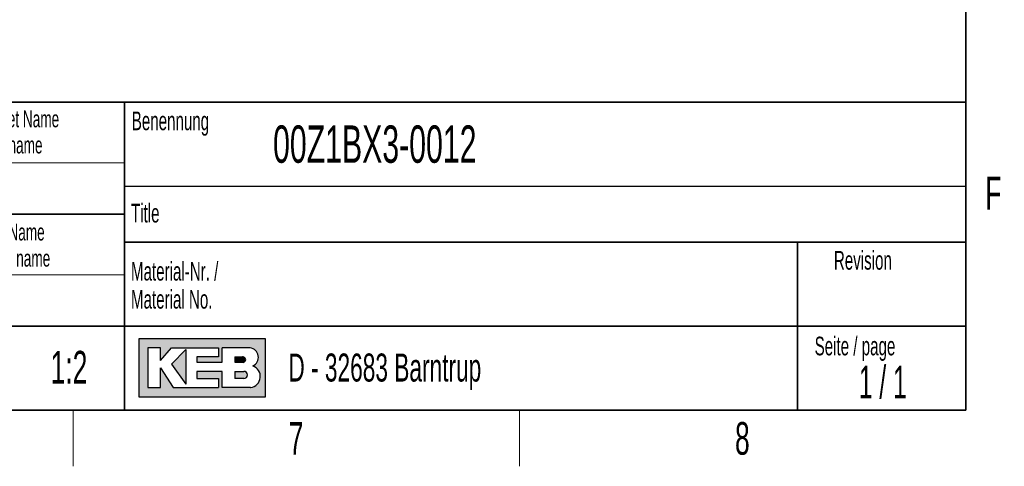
# Model space of a CAD drawing. Header units: millimetres. Extents: x 5 to 418, y 2 to 292.
# Tile 27 of 35: x 307 to 412, y 6 to 54. Entities that reach past the tile are written whole.
import ezdxf

# ---------------------------------------------------------------- set-up
doc = ezdxf.new("R2010")
doc.units = ezdxf.units.MM
doc.layers.add('SLD-0', color=7, linetype='Continuous')
doc.styles.add('SLDTEXTSTYLE0', font='TXT', dxfattribs={"width": 0.605})
doc.styles.add('SLDTEXTSTYLE1', font='TXT', dxfattribs={"width": 0.563})

# ---------------------------------------------------------------- blocks, each defined once
blk = doc.blocks.new('SW_NOTE_0_3')
at = {"layer": 'SLD-0', "color": 0, "char_height": 2, "attachment_point": 1, "style": 'SLDTEXTSTYLE0'}
for s, insert in [('Material-Nr. /', (0, 2.5781354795)), ('Material No.', (0, -0.4218645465))]:
    blk.add_mtext(s, dxfattribs=dict(at, insert=insert))
blk = doc.blocks.new('SW_NOTE_0_4')
at = {"layer": 'SLD-0', "color": 0, "char_height": 1.8, "attachment_point": 2, "style": 'SLDTEXTSTYLE0'}
for s, insert in [('Gezeichnet Name', (9.703125, 2.3203219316)), ('Drawn name', (9.6193750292, -0.4796779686))]:
    blk.add_mtext(s, dxfattribs=dict(at, insert=insert))
blk = doc.blocks.new('SW_NOTE_0_14')
at = {"layer": 'SLD-0', "color": 0, "char_height": 1.8, "attachment_point": 2, "style": 'SLDTEXTSTYLE0'}
for s, insert in [('Geprüft Name', (7.621875, 2.3203219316)), ('Approved name', (7.6459372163, -0.4796779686))]:
    blk.add_mtext(s, dxfattribs=dict(at, insert=insert))

msp = doc.modelspace()

# ---------------------------------------------------------------- hatches: boundary and pattern name
at = {"linetype": 'Continuous'}
h = msp.add_hatch(color=7, dxfattribs=at)
h.paths.add_polyline_path([(319.519086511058, 13.45626988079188), (333.083981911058, 13.45626988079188), (333.083981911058, 19.65736492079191), (319.519086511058, 19.65736492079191)], flags=0)
edge = h.paths.add_edge_path(flags=0)
edge.add_arc((331.3188604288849, 15.61738520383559), 1.20464082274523, -81.72003226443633, 70.1709600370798, ccw=False)
edge.add_line((331.4923410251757, 14.42530131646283), (331.480008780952, 14.42519098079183))
edge.add_line((331.480008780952, 14.42519098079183), (328.4331606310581, 14.42519098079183))
edge.add_line((328.4331606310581, 14.42519098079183), (328.4331606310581, 16.16924896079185))
edge.add_line((328.4331606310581, 16.16924896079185), (325.7201815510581, 16.16924896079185))
edge.add_line((325.7201815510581, 16.16924896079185), (325.7201815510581, 15.39411208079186))
edge.add_line((325.7201815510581, 15.39411208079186), (328.0455921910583, 15.39411208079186))
edge.add_line((328.0455921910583, 15.39411208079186), (328.0455921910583, 14.42519098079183))
edge.add_line((328.0455921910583, 14.42519098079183), (323.2009866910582, 14.42519098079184))
edge.add_line((323.2009866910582, 14.42519098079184), (321.8444971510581, 16.55681740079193))
edge.add_line((321.8444971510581, 16.55681740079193), (321.8444971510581, 14.42519098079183))
edge.add_line((321.8444971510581, 14.42519098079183), (320.4880076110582, 14.42519098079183))
edge.add_line((320.4880076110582, 14.42519098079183), (320.4880076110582, 18.68844382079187))
edge.add_line((320.4880076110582, 18.68844382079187), (321.8444971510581, 18.68844382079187))
edge.add_line((321.8444971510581, 18.68844382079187), (321.8444971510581, 17.33195428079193))
edge.add_line((321.8444971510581, 17.33195428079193), (323.0072024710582, 18.68844382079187))
edge.add_line((323.0072024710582, 18.68844382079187), (328.0455921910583, 18.68844382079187))
edge.add_line((328.0455921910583, 18.68844382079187), (328.0455921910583, 17.71952272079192))
edge.add_line((328.0455921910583, 17.71952272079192), (325.7201815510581, 17.71952272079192))
edge.add_line((325.7201815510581, 17.71952272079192), (325.7201815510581, 17.13817006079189))
edge.add_line((325.7201815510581, 17.13817006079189), (328.4331606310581, 17.13817006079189))
edge.add_line((328.4331606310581, 17.13817006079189), (328.4331606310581, 18.68844382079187))
edge.add_line((328.4331606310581, 18.68844382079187), (331.4242487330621, 18.68844382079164))
edge.add_line((331.4242487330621, 18.68844382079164), (331.4256482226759, 18.68844382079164))
edge.add_line((331.4256482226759, 18.68844382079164), (331.4259454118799, 18.68845828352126))
edge.add_arc((331.2860949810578, 17.67430640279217), 1.023749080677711, -64.45894120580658, 82.14849338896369, ccw=False)
msp.add_hatch(color=7, dxfattribs=at).paths.add_polyline_path([(324.5574762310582, 14.81275942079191), (324.557476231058, 18.49465960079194), (323.0072024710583, 16.94438584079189)], flags=0)
h = msp.add_hatch(color=7, dxfattribs=at)
edge = h.paths.add_edge_path(flags=0)
edge.add_line((329.7896501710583, 17.13817006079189), (330.6013652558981, 17.13817006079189))
edge.add_arc((330.6568434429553, 17.42884639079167), 0.2959232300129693, 259.1945394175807, 460.8054605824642)
edge.add_line((330.6013652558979, 17.71952272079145), (329.7896501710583, 17.71952272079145))
edge.add_line((329.7896501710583, 17.71952272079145), (329.7896501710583, 17.13817006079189))
h = msp.add_hatch(color=7, dxfattribs=at)
edge = h.paths.add_edge_path(flags=0)
edge.add_line((329.7896501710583, 15.39411208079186), (330.7588584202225, 15.39411208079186))
edge.add_arc((330.7588584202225, 15.78168052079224), 0.3875684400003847, 270.0000000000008, 450.0000000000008)
edge.add_line((330.7588584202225, 16.16924896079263), (330.7386620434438, 16.16924896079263))
edge.add_line((330.7386620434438, 16.16924896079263), (329.7896501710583, 16.16924896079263))
edge.add_line((329.7896501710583, 16.16924896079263), (329.7896501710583, 15.39411208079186))

# ---------------------------------------------------------------- linework, layer by layer
at = {"layer": 'SLD-0', "lineweight": 35}
for p, q in [((408, 12), (408, 282.5)), ((318, 45), (266.3304509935, 45)), ((318, 45), (318, 12)), ((318, 45), (318, 40.1053465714)), ((318, 45), (408, 45)), ((318, 45), (318, 12)), ((408, 45), (408, 12)), ((266.3304509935, 33), (318, 33)), ((408, 30), (318, 30)), ((390, 12), (390, 30)), ((266.3304509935, 21), (318, 21)), ((318, 21), (390, 21)), ((390, 21), (408, 21)), ((26, 12), (408, 12)), ((266.3304509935, 12), (318, 12)), ((408, 12), (318, 12))]:
    msp.add_line(p, q, dxfattribs=at)
at = {"layer": 'SLD-0', "lineweight": 18}
for p, q in [((266.3304509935, 38.5), (318, 38.5)), ((266.3304509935, 26.5), (318, 26.5)), ((312.5, 6), (312.5, 12)), ((360.25, 6), (360.25, 12))]:
    msp.add_line(p, q, dxfattribs=at)
at = {"layer": 'SLD-0'}
for p, q in [((318, 36), (408, 36)), ((331.4242487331, 18.6884438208), (331.4256482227, 18.6884438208)), ((331.4256482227, 18.6884438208), (331.4259454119, 18.6884582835)), ((331.480008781, 14.4251909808), (331.4923410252, 14.4253013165))]:
    msp.add_line(p, q, dxfattribs=at)
at = {"layer": 'SLD-0', "linetype": 'Continuous'}
for p, q in [((333.0839819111, 19.6573649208), (319.5190865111, 19.6573649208)), ((319.5190865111, 19.6573649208), (319.5190865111, 13.4562698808)), ((333.0839819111, 13.4562698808), (333.0839819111, 19.6573649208)), ((321.8444971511, 18.6884438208), (320.4880076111, 18.6884438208)), ((320.4880076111, 18.6884438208), (320.4880076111, 14.4251909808)), ((321.8444971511, 17.3319542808), (323.0072024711, 18.6884438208)), ((321.8444971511, 17.3319542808), (321.8444971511, 18.6884438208)), ((323.0072024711, 18.6884438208), (328.0455921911, 18.6884438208)), ((324.5574762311, 18.4946596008), (323.0072024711, 16.9443858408)), ((324.5574762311, 18.4946596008), (324.5574762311, 14.8127594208)), ((328.0455921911, 18.6884438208), (328.0455921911, 17.7195227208)), ((331.4242487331, 18.6884438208), (328.4331606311, 18.6884438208)), ((328.4331606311, 17.1381700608), (328.4331606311, 18.6884438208)), ((331.4242487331, 18.6884438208), (331.4256482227, 18.6884438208)), ((331.4256482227, 18.6884438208), (331.4259454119, 18.6884582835)), ((323.0072024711, 16.9443858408), (324.5574762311, 14.8127594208)), ((325.7201815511, 17.7195227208), (325.7201815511, 17.1381700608)), ((328.0455921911, 17.7195227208), (325.7201815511, 17.7195227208)), ((325.7201815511, 17.1381700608), (328.4331606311, 17.1381700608)), ((329.7896501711, 17.7195227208), (330.6013652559, 17.7195227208)), ((329.7896501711, 17.7195227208), (329.7896501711, 17.1381700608)), ((329.7896501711, 17.1381700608), (330.6013652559, 17.1381700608)), ((321.8444971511, 14.4251909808), (321.8444971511, 16.5568174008)), ((321.8444971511, 16.5568174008), (323.2009866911, 14.4251909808)), ((325.7201815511, 16.1692489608), (325.7201815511, 15.3941120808)), ((328.4331606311, 16.1692489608), (325.7201815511, 16.1692489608)), ((328.4331606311, 14.4251909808), (328.4331606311, 16.1692489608)), ((329.7896501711, 16.1692489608), (330.7588584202, 16.1692489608)), ((329.7896501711, 16.1692489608), (329.7896501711, 15.3941120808)), ((330.7386620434, 16.1692489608), (330.7588584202, 16.1692489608)), ((325.7201815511, 15.3941120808), (328.0455921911, 15.3941120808)), ((328.0455921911, 15.3941120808), (328.0455921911, 14.4251909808)), ((330.7588584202, 15.3941120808), (329.7896501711, 15.3941120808)), ((320.4880076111, 14.4251909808), (321.8444971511, 14.4251909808)), ((323.2009866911, 14.4251909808), (328.0455921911, 14.4251909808)), ((331.480008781, 14.4251909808), (328.4331606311, 14.4251909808)), ((331.480008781, 14.4251909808), (331.4923410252, 14.4253013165)), ((319.5190865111, 13.4562698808), (333.0839819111, 13.4562698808))]:
    msp.add_line(p, q, dxfattribs=at)
for centre, radius, start, end in [((331.2860949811, 17.6743064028), 1.023749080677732, 295.5410587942, 82.148493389), ((330.656843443, 17.4288463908), 0.2959232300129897, 259.1945394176, 100.8054605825), ((330.7588584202, 15.7816805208), 0.3875684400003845, 270, 90), ((331.3188604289, 15.6173852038), 1.204640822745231, 278.2799677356, 70.1709600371)]:
    msp.add_arc(centre, radius, start, end, dxfattribs=at)

# ---------------------------------------------------------------- block references
at = {"layer": 'SLD-0'}
for name, p in [('SW_NOTE_0_4', (295.4677184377, 41.7836206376)), ('SW_NOTE_0_14', (297.2543189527, 29.6648036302)), ('SW_NOTE_0_3', (318.6797653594, 25.3096913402))]:
    msp.add_blockref(name, p, dxfattribs=at)

# ---------------------------------------------------------------- texts
for s, insert, char_height, attachment_point, style in [('Benennung', (318.7636716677, 43.9908879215), 2, 1, 'SLDTEXTSTYLE0'), ('00Z1BX3-0012', (333.8826865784, 42.5045188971), 4, 1, 'SLDTEXTSTYLE0'), ('F', (410.9536166, 37.0010772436), 3.5, 2, 'SLDTEXTSTYLE0'), ('Title', (318.6797653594, 34.1107265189), 2, 1, 'SLDTEXTSTYLE0'), ('Revision', (393.8965220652, 29.0591225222), 2, 1, 'SLDTEXTSTYLE0'), ('Seite / page', (391.8390568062, 19.8830679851), 2, 1, 'SLDTEXTSTYLE0'), ('1:2', (312.0463964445, 18.3609001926), 3.5, 2, 'SLDTEXTSTYLE0'), ('D - 32683 Barntrup', (335.5202035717, 18.0786992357), 3, 1, 'SLDTEXTSTYLE0'), ('1 / 1', (399.1297679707, 16.7706515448), 3.5, 2, 'SLDTEXTSTYLE1'), ('7', (336.3527123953, 10.7429955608), 3.5, 2, 'SLDTEXTSTYLE0'), ('8', (384.1027123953, 10.7429955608), 3.5, 2, 'SLDTEXTSTYLE0')]:
    msp.add_mtext(s, dxfattribs=dict(at, insert=insert, char_height=char_height, attachment_point=attachment_point, style=style))

doc.saveas('drawing.dxf')
